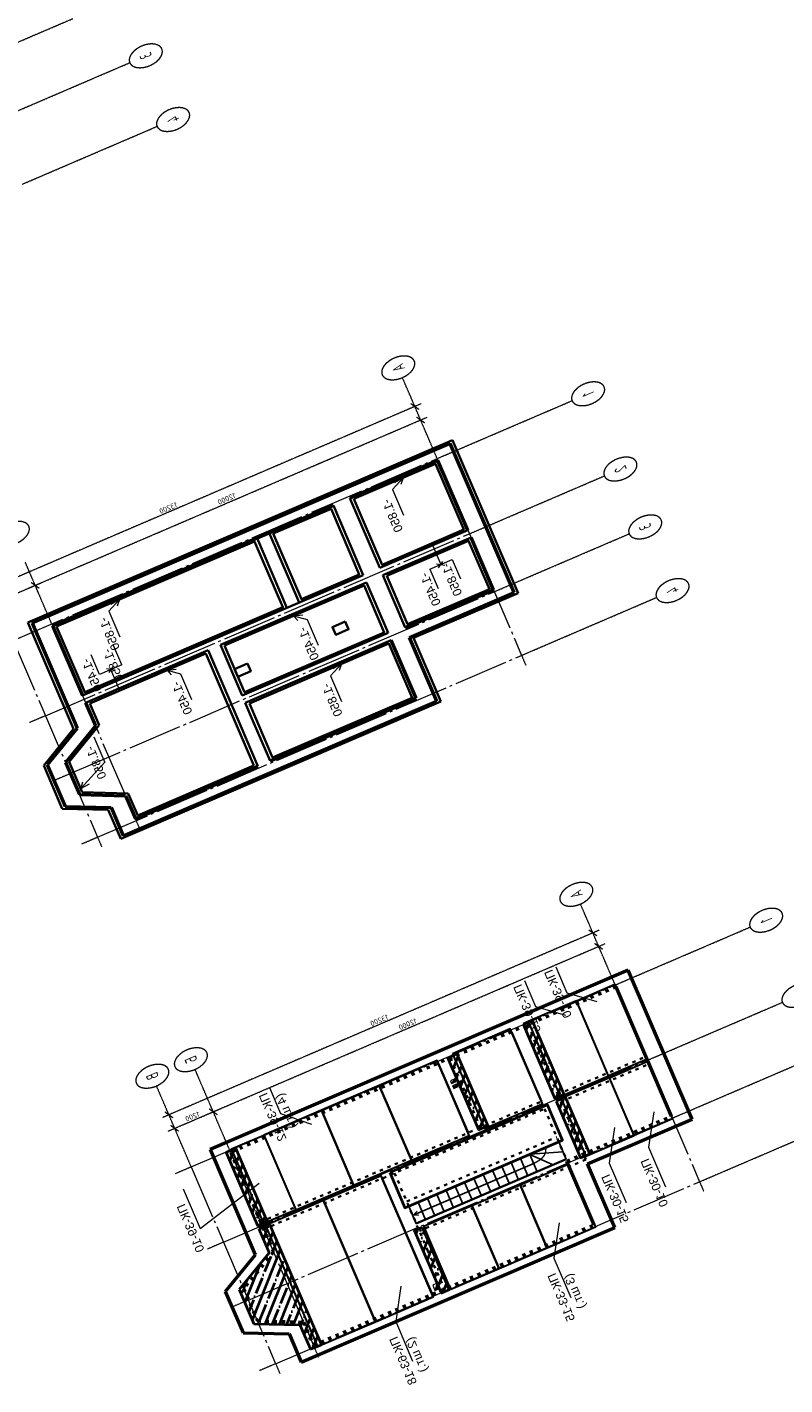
# Model space of a CAD drawing. Header units: millimetres. Extents: x -2096172177 to 2055029645, y -728784453 to 1899906214.
# Tile 11 of 109: x -218588645 to -207629923, y -700876420 to -681242893. Entities that reach past the tile are written whole.
import ezdxf
from ezdxf import colors
from ezdxf.entities.mleader import LeaderData, LeaderLine
from ezdxf.enums import TextEntityAlignment as Align
from ezdxf.math import Vec2, Vec3

# ---------------------------------------------------------------- set-up
doc = ezdxf.new("R2010")
doc.units = ezdxf.units.MM
doc.linetypes.add('ACAD_ISO03W100', pattern=[30, 12, -18])
doc.linetypes.add('DASHDOT_axis', pattern=[24, 20, -1.5, 1, -1.5])
for name, color, linetype, lineweight in [('Вентканалы', 214, 'Continuous', 18), ('Внутренние стены', 3, 'Continuous', 35), ('Лестница', 7, 'Continuous', 25), ('линии', 3, 'Continuous', 20), ('Монолитные участки', 6, 'Continuous', 40), ('Наружные стены', 1, 'Continuous', 50), ('Плиты', 5, 'Continuous', 30), ('Размеры плит', 202, 'Continuous', 18), ('Размеры фундамент', 3, 'Continuous', 18), ('Фундамент', 5, 'Continuous', 35)]:
    doc.layers.add(name, color=color, linetype=linetype, lineweight=lineweight)
doc.styles.add('GOST-2.304_Type-B', font='GOST Common.ttf')
doc.styles.get("Standard").update_dxf_attribs({"font": 'arial.ttf'})
doc.styles.add('стиль для стен', font='arial.ttf')

# ---------------------------------------------------------------- blocks, each defined once
blk = doc.blocks.new('_ArchTick')
at = {"color": 0, "linetype": 'ByBlock', "const_width": 0.15}
blk.add_lwpolyline([(-0.5, -0.5), (0.5, 0.5)], dxfattribs=at)
blk = doc.blocks.new('л')
at = {"layer": 'Лестница'}
blk.add_line((0, 0), (900, 0), dxfattribs=at)
blk = doc.blocks.new('а')
at = {"layer": 'Лестница'}
blk.add_blockref('л', (-900, 0), dxfattribs=at)
blk = doc.blocks.new('Фасад (на основе 1 эт)')
at = {"layer": 'Вентканалы'}
h = blk.add_hatch(color=256, dxfattribs=at)
h.dxf.hatch_style = 1
h.paths.add_polyline_path([(1841299.91, 936149.504), (1841569.91, 936149.504), (1841569.91, 936289.504)])
h = blk.add_hatch(color=256, dxfattribs=at)
h.dxf.hatch_style = 1
h.paths.add_polyline_path([(1832689.913, 933379.68), (1832829.913, 933379.68), (1832829.913, 933519.68)])
h = blk.add_hatch(color=256, dxfattribs=at)
h.dxf.hatch_style = 1
h.paths.add_polyline_path([(1833089.913, 933519.68), (1832949.913, 933519.68), (1833019.913, 933449.68)])
h.paths.add_polyline_path([(1833089.913, 933379.68), (1833019.913, 933449.68), (1832949.913, 933379.68)])
h = blk.add_hatch(color=256, dxfattribs=at)
h.dxf.hatch_style = 1
h.paths.add_polyline_path([(1835559.91, 931629.679), (1835419.91, 931359.679), (1835559.91, 931359.679)])
at = {"layer": 'Монолитные участки'}
h = blk.add_hatch(dxfattribs=at)
h.set_pattern_fill('ANSI35', color=256, scale=100)
h.set_pattern_definition([(45, (1804219.9, 919686.6), (-449.013, 449.013), []), (45, (1804668.9, 919686.6), (-449.013, 449.013), [793.75, -158.75, 0, -158.75])])
h.paths.add_polyline_path([(1835392.562, 940224.679), (1831607.506, 940224.679), (1831607.506, 939919.839), (1835392.562, 939919.839)])
h.paths.add_polyline_path([(1841813.957, 940224.641), (1840548.678, 940226.989), (1839634.948, 941423.988), (1837857.083, 941424.679), (1836813.401, 940224.679), (1835578.928, 940224.679), (1835578.928, 939888.695), (1841813.957, 939888.695)])
h.paths.add_polyline_path([(1837399.91, 936149.504), (1835559.91, 936149.504), (1835559.91, 931239.679), (1837399.91, 931239.679), (1837399.91, 931763.211, -0.23437072), (1837387.334, 931788.565, -0.23437072), (1837399.91, 931813.919)])
h.paths.add_polyline_path([(1841809.91, 936149.504), (1841569.91, 936149.504), (1841569.91, 936149.504), (1841299.91, 936149.504), (1838559.91, 936149.504), (1838559.91, 935909.504), (1841809.91, 935909.504)])
h.paths.add_polyline_path([(1835365.686, 933327.547), (1831626.345, 933327.547), (1831626.345, 933040.699), (1835365.686, 933040.699)])
h.paths.add_polyline_path([(1835420.074, 930970.466), (1831570.551, 930970.462), (1831569.91, 930684.764), (1835420.074, 930684.679)])
h.paths.add_polyline_path([(1838508.31, 930966.898), (1835562.787, 930966.894), (1835562.146, 930681.196), (1838508.31, 930681.111)])
at = {"linetype": 'DASHDOT_axis'}
for p, q in [((1828889.91, 927904.679), (1828889.91, 941504.679)), ((1831589.91, 941304.679), (1831589.91, 941804.679)), ((1835489.91, 941304.679), (1835489.91, 941804.679)), ((1838489.91, 941304.679), (1838489.91, 941804.679)), ((1841789.91, 941304.679), (1841789.91, 941804.679)), ((1828389.91, 941304.679), (1827389.91, 941304.679)), ((1831589.91, 941304.679), (1828389.91, 941304.679)), ((1828952.41, 941304.679), (1829014.91, 941304.679)), ((1829652.41, 941304.679), (1829714.91, 941304.679)), ((1841789.91, 941304.679), (1842289.91, 941304.679)), ((1809102.26, 940049.145), (1809102.26, 940549.145)), ((1812102.26, 940049.145), (1812102.26, 940549.145)), ((1815402.26, 940049.145), (1815402.26, 940549.145)), ((1802502.26, 926649.145), (1802502.26, 940249.145)), ((1803202.26, 940249.145), (1803202.26, 938649.145)), ((1815402.26, 940049.145), (1815902.26, 940049.145)), ((1828389.91, 940104.679), (1827389.91, 940104.679)), ((1831589.91, 940104.679), (1828389.91, 940104.679)), ((1829527.41, 940104.679), (1829464.91, 940104.679)), ((1829527.41, 940104.679), (1829464.91, 940104.679)), ((1841789.91, 940104.679), (1842289.91, 940104.679)), ((1805202.26, 938849.145), (1802002.26, 938849.145)), ((1803139.76, 938849.145), (1803077.26, 938849.145)), ((1803139.76, 938849.145), (1803077.26, 938849.145)), ((1803202.26, 939049.145), (1803202.26, 929649.145)), ((1815402.26, 938849.145), (1815902.26, 938849.145)), ((1779100.484, 934667.654), (1779100.484, 931467.654)), ((1782100.484, 934667.654), (1782100.484, 931467.654)), ((1785400.484, 934667.654), (1785400.484, 931467.654)), ((1782100.484, 931467.654), (1782100.484, 930467.654)), ((1785400.484, 931467.654), (1785400.484, 930467.654)), ((1829589.91, 931304.679), (1829589.91, 927904.679)), ((1803202.26, 930049.145), (1803202.26, 926649.145)), ((1828389.91, 928104.679), (1827389.91, 928104.679)), ((1831589.91, 928104.679), (1828389.91, 928104.679)), ((1828827.41, 928104.679), (1828764.91, 928104.679)), ((1829527.41, 928104.679), (1829464.91, 928104.679)), ((1831589.91, 928104.679), (1831589.91, 924904.679)), ((1835489.91, 928104.679), (1835489.91, 924904.679)), ((1838489.91, 928104.679), (1838489.91, 924904.679)), ((1841789.91, 928104.679), (1841789.91, 924904.679)), ((1841789.91, 928104.679), (1842289.91, 928104.679)), ((1802002.26, 926849.145), (1801002.26, 926849.145)), ((1805202.26, 926849.145), (1802002.26, 926849.145)), ((1802439.76, 926849.145), (1802377.26, 926849.145)), ((1803139.76, 926849.145), (1803077.26, 926849.145)), ((1805202.26, 926849.145), (1805202.26, 923649.145)), ((1809102.26, 926849.145), (1809102.26, 923649.145)), ((1812102.26, 926849.145), (1812102.26, 923649.145)), ((1815402.26, 926849.145), (1815402.26, 923649.145)), ((1815402.26, 926849.145), (1815902.26, 926849.145)), ((1831589.91, 924904.679), (1831589.91, 923904.679)), ((1835489.91, 924904.679), (1835489.91, 923904.679)), ((1838489.91, 924904.679), (1838489.91, 923904.679)), ((1805202.26, 923649.145), (1805202.26, 922649.145)), ((1809102.26, 923649.145), (1809102.26, 922649.145)), ((1812102.26, 923649.145), (1812102.26, 922649.145)), ((1815402.26, 923649.145), (1815402.26, 922649.145))]:
    blk.add_line(p, q, dxfattribs=at)
at = {"linetype": 'DASHDOT_axis', "lineweight": 15, "ltscale": 100}
for p, q in [((1831589.91, 941304.679), (1841789.91, 941304.679)), ((1805202.26, 940049.145), (1815402.26, 940049.145)), ((1831589.91, 940104.679), (1841789.91, 940104.679)), ((1805202.26, 938849.145), (1815402.26, 938849.145)), ((1831589.91, 928104.679), (1841789.91, 928104.679)), ((1805202.26, 926849.145), (1815402.26, 926849.145))]:
    blk.add_line(p, q, dxfattribs=at)
at = {"linetype": 'DASHDOT_axis', "lineweight": 20, "ltscale": 100}
for p, q in [((1831589.91, 941304.679), (1831589.91, 928104.679)), ((1835489.91, 941304.679), (1835489.91, 928104.679)), ((1838489.91, 941304.679), (1838489.91, 928104.679)), ((1841789.91, 941304.679), (1841789.91, 928104.679)), ((1805202.26, 940049.145), (1805202.26, 926849.145)), ((1809102.26, 940049.145), (1809102.26, 926849.145)), ((1812102.26, 940049.145), (1812102.26, 926849.145)), ((1815402.26, 940049.145), (1815402.26, 926849.145))]:
    blk.add_line(p, q, dxfattribs=at)
at = {"linetype": 'DASHDOT_axis'}
for centre in [(1826889.91, 941304.679), (1826889.91, 940104.679), (1800502.26, 938849.145), (1782100.484, 929967.654), (1785400.484, 929967.654), (1826889.91, 928104.679), (1800502.26, 926849.145), (1831589.91, 923404.679), (1835489.91, 923404.679), (1805202.26, 922149.145), (1809102.26, 922149.145), (1812102.26, 922149.145), (1815402.26, 922149.145)]:
    blk.add_circle(centre, 500, dxfattribs=at)
at = {"layer": 'Вентканалы'}
for p, q in [((1841299.91, 936149.504), (1841569.91, 936289.504)), ((1832689.913, 933379.68), (1832829.913, 933519.68)), ((1832949.913, 933379.68), (1833089.913, 933519.68)), ((1832949.913, 933519.68), (1833089.913, 933379.68)), ((1835559.91, 931629.679), (1835419.91, 931359.679))]:
    blk.add_line(p, q, dxfattribs=at)
for points in [[(1841299.91, 936289.504), (1841569.91, 936289.504), (1841569.91, 936149.504), (1841299.91, 936149.504)], [(1832689.913, 933519.68), (1832829.913, 933519.68), (1832829.913, 933379.68), (1832689.913, 933379.68)], [(1832949.913, 933519.68), (1833089.913, 933519.68), (1833089.913, 933379.68), (1832949.913, 933379.68)], [(1835419.91, 931359.679), (1835419.91, 931629.679), (1835559.91, 931629.679), (1835559.91, 931359.679)]]:
    blk.add_lwpolyline(points, close=True, dxfattribs=at)
at = {"layer": 'Вентканалы', "linetype": 'ACAD_ISO03W100'}
blk.add_lwpolyline([(1835419.91, 931889.679), (1835559.91, 931889.679), (1835559.91, 931749.679), (1835419.91, 931749.679)], close=True, dxfattribs=at)
at = {"layer": 'Внутренние стены', "linetype": 'ACAD_ISO03W100', "ltscale": 10}
for p, q in [((1835299.91, 940104.679), (1835299.91, 931359.679)), ((1835679.91, 940104.679), (1835679.91, 931359.679)), ((1835679.91, 936029.504), (1839675.243, 936029.504)), ((1837149.91, 936029.504), (1837149.91, 931359.68)), ((1838679.917, 930849.685), (1838679.77, 936027.872)), ((1839675.243, 936029.504), (1841689.91, 936029.504)), ((1831689.913, 933259.68), (1835300.452, 933259.68)), ((1835679.91, 931359.679), (1838299.91, 931359.679)), ((1831689.91, 930849.679), (1835299.91, 930849.679)), ((1835299.91, 930849.679), (1835299.91, 928104.679)), ((1835679.91, 930849.679), (1835679.91, 928104.679)), ((1835679.91, 930849.679), (1838489.91, 930849.679))]:
    blk.add_line(p, q, dxfattribs=at)
at = {"layer": 'Внутренние стены'}
for p, q in [((1835299.91, 940104.679), (1835679.91, 940104.679)), ((1808912.26, 938849.145), (1808912.26, 930104.145)), ((1809292.26, 938849.145), (1809292.26, 935029.942)), ((1835679.91, 936409.504), (1839675.243, 936409.504)), ((1839675.243, 936409.504), (1841689.91, 936409.504)), ((1838299.903, 931359.674), (1838299.77, 936027.862)), ((1809292.26, 935029.942), (1813222.06, 935029.942)), ((1813222.06, 935029.942), (1815302.26, 935029.942)), ((1809292.26, 934649.942), (1809292.26, 930104.145)), ((1809292.26, 934649.942), (1811912.26, 934649.942)), ((1811912.26, 930104.145), (1811912.26, 934649.145)), ((1812292.26, 934649.942), (1813222.06, 934649.942)), ((1812292.26, 930104.145), (1812292.26, 934649.145)), ((1813222.06, 934649.942), (1815302.26, 934649.942)), ((1831689.913, 933639.68), (1835300.452, 933639.68)), ((1805302.26, 932484.145), (1808912.26, 932484.145)), ((1805302.26, 932104.145), (1808912.26, 932104.145)), ((1831689.91, 931359.679), (1835299.91, 931359.679)), ((1838489.91, 930849.679), (1838679.91, 930849.679)), ((1805302.26, 930104.145), (1808912.26, 930104.145)), ((1809292.26, 930104.145), (1811912.26, 930104.145)), ((1805302.26, 929594.145), (1808912.26, 929594.145)), ((1808912.26, 929594.145), (1808912.26, 926849.145)), ((1809292.26, 929594.145), (1809292.26, 926849.145)), ((1809292.26, 929594.145), (1812002.26, 929594.145)), ((1835299.91, 928104.679), (1835679.91, 928104.679))]:
    blk.add_line(p, q, dxfattribs=at)
at = {"layer": 'Лестница'}
for p, q in [((1837399.91, 932259.679), (1837399.91, 936029.679)), ((1837399.91, 936029.679), (1838299.91, 936029.679)), ((1837399.91, 935739.679), (1838299.91, 935739.679)), ((1837869.182, 936008.565), (1837869.182, 932238.565)), ((1838299.91, 936029.679), (1838299.91, 931359.679)), ((1837399.91, 935449.679), (1838299.91, 935449.679)), ((1837399.91, 935159.679), (1838299.91, 935159.679)), ((1837399.91, 934869.679), (1838299.91, 934869.679)), ((1837399.91, 934579.679), (1838299.91, 934579.679)), ((1837399.91, 934289.679), (1838299.91, 934289.679)), ((1837399.91, 933999.679), (1838299.91, 933999.679)), ((1837399.91, 933709.679), (1838299.91, 933709.679)), ((1837399.91, 933419.679), (1838299.91, 933419.679)), ((1837399.91, 933129.679), (1838299.91, 933129.679)), ((1837399.91, 932839.679), (1838299.91, 932839.679)), ((1837399.91, 932549.679), (1838299.91, 932549.679)), ((1837399.91, 932549.679), (1838299.91, 932549.679)), ((1837399.91, 932549.679), (1838299.91, 932549.679)), ((1837399.91, 932549.679), (1838299.91, 932549.679)), ((1837399.91, 932549.679), (1838299.91, 932549.679)), ((1837399.91, 932259.679), (1837399.91, 931359.679)), ((1837399.91, 932259.679), (1838299.91, 932259.679)), ((1837399.91, 932259.679), (1838299.91, 931762.553)), ((1837400.45, 932252.014), (1837907.099, 931360.983)), ((1838299.91, 931359.679), (1837399.91, 931359.68))]:
    blk.add_line(p, q, dxfattribs=at)
at = {"layer": 'Лестница', "linetype": 'DASHDOT_axis', "lineweight": 15, "ltscale": 100}
for p, q in [((1837869.44, 936008.18), (1837765.907, 935858.441)), ((1837869.182, 936008.565), (1837970.476, 935859.53))]:
    blk.add_line(p, q, dxfattribs=at)
at = {"layer": 'Лестница'}
blk.add_circle((1837419.182, 931788.565), 31.847, dxfattribs=at)
at = {"layer": 'Лестница', "linetype": 'DASHDOT_axis', "lineweight": 15, "ltscale": 100}
blk.add_arc((1837419.182, 932238.565), 450, 270, 0, dxfattribs=at)
at = {"layer": 'Монолитные участки'}
for p, q in [((1836813.401, 940224.679), (1837857.083, 941424.679)), ((1837857.083, 941424.679), (1839634.948, 941423.988)), ((1839634.948, 941423.988), (1840548.678, 940226.989)), ((1835578.928, 940224.679), (1836813.401, 940224.679)), ((1835578.928, 939888.695), (1835578.928, 940224.679)), ((1840548.678, 940226.989), (1841813.957, 940224.641)), ((1841813.957, 940224.641), (1841813.957, 939891.313)), ((1841813.957, 939888.695), (1835578.928, 939888.695)), ((1837399.91, 936029.504), (1837399.91, 931359.68))]:
    blk.add_line(p, q, dxfattribs=at)
for points in [[(1831607.506, 940224.679), (1835392.562, 940224.679), (1835392.562, 939919.839), (1831607.506, 939919.839)], [(1835559.91, 936149.504), (1837399.91, 936149.504), (1837399.91, 931239.679), (1835559.91, 931239.679)], [(1838559.91, 935909.504), (1841809.91, 935909.504), (1841809.91, 936149.504), (1838559.91, 936149.504)], [(1831626.345, 933040.699), (1835365.686, 933040.699), (1835365.686, 933327.547), (1831626.345, 933327.547)], [(1831570.551, 930970.462), (1835420.074, 930970.466), (1835420.074, 930684.679), (1831569.91, 930684.764)], [(1835562.787, 930966.894), (1838508.31, 930966.898), (1838508.31, 930681.111), (1835562.146, 930681.196)]]:
    blk.add_lwpolyline(points, close=True, dxfattribs=at)
at = {"layer": 'Наружные стены'}
for p, q in [((1836634.057, 940613.575), (1837676.548, 941811.993)), ((1837676.548, 941811.993), (1839830.364, 941811.993)), ((1839830.364, 941811.993), (1840739.626, 940613.575)), ((1810246.407, 939358.041), (1811288.898, 940556.459)), ((1811288.898, 940556.459), (1813442.714, 940556.459)), ((1813442.714, 940556.459), (1814351.976, 939358.041)), ((1831179.91, 927594.679), (1831179.91, 940614.679)), ((1831184.121, 940613.575), (1836634.057, 940613.575)), ((1840739.626, 940613.575), (1842204.121, 940613.575)), ((1842199.91, 940614.679), (1842199.91, 930849.679)), ((1810479.48, 938848.041), (1811521.213, 940046.459)), ((1811521.213, 940046.459), (1813189.483, 940046.459)), ((1813189.483, 940046.459), (1814104.237, 938848.041)), ((1804792.26, 926339.145), (1804792.26, 939359.145)), ((1804796.471, 939358.041), (1810246.407, 939358.041)), ((1814351.976, 939358.041), (1815816.471, 939358.041)), ((1815812.26, 939359.145), (1815812.26, 929594.145)), ((1805302.26, 930104.145), (1805302.26, 938849.145)), ((1805306.471, 938848.041), (1808912.26, 938848.041)), ((1809292.26, 938848.041), (1810479.48, 938848.041)), ((1814104.237, 938848.041), (1815306.471, 938848.041)), ((1815302.26, 938849.145), (1815302.26, 935029.942)), ((1815302.26, 934649.942), (1815302.26, 930104.145)), ((1841689.91, 931359.679), (1838389.91, 931359.679)), ((1842199.91, 930849.679), (1838899.91, 930849.679)), ((1838899.91, 930849.679), (1838899.91, 927594.679)), ((1815302.26, 930104.145), (1812292.26, 930104.145)), ((1805302.26, 926849.145), (1805302.26, 929594.145)), ((1812002.26, 929594.145), (1812002.26, 926849.145)), ((1815812.26, 929594.145), (1812512.26, 929594.145)), ((1812512.26, 929594.145), (1812512.26, 926339.145)), ((1838389.91, 928104.679), (1831689.91, 928104.679)), ((1838899.91, 927594.679), (1831179.91, 927594.679)), ((1808912.26, 926849.145), (1805302.26, 926849.145)), ((1812002.26, 926849.145), (1809292.26, 926849.145)), ((1812512.26, 926339.145), (1804792.26, 926339.145))]:
    blk.add_line(p, q, dxfattribs=at)
at = {"layer": 'Наружные стены', "linetype": 'ACAD_ISO03W100', "ltscale": 10}
for p, q in [((1836867.13, 940103.575), (1837908.863, 941301.993)), ((1837908.863, 941301.993), (1839577.133, 941301.993)), ((1839577.133, 941301.993), (1840491.887, 940103.575)), ((1831689.91, 928104.679), (1831689.91, 940104.679)), ((1831694.121, 940103.575), (1836867.13, 940103.575)), ((1840491.887, 940103.575), (1841694.121, 940103.575)), ((1841689.91, 940104.679), (1841689.91, 931359.679)), ((1838389.91, 931359.679), (1838389.91, 928104.679))]:
    blk.add_line(p, q, dxfattribs=at)
at = {"layer": 'Плиты'}
for points in [[(1831554.913, 939039.68), (1835434.913, 939039.68), (1835434.913, 940039.68), (1831554.913, 940039.68)], [(1835544.91, 940009.504), (1841824.91, 940009.504), (1841824.91, 938209.504), (1835544.91, 938209.504)], [(1831554.913, 939039.68), (1835434.913, 939039.68), (1835434.913, 937239.68), (1831554.913, 937239.68)], [(1835544.91, 938209.504), (1841824.91, 938209.504), (1841824.91, 936409.504), (1835544.91, 936409.504)], [(1831554.913, 937239.68), (1835434.913, 937239.68), (1835434.913, 935439.68), (1831554.913, 935439.68)], [(1838544.91, 934359.679), (1841824.91, 934359.679), (1841824.91, 935859.679), (1838544.91, 935859.679)], [(1831554.913, 935439.68), (1835434.913, 935439.68), (1835434.913, 933639.68), (1831554.913, 933639.68)], [(1838544.91, 932859.679), (1841824.91, 932859.679), (1841824.91, 934359.679), (1838544.91, 934359.679)], [(1831539.91, 933159.679), (1835419.91, 933159.679), (1835419.91, 931359.679), (1831539.91, 931359.679)], [(1838544.91, 931359.679), (1841824.91, 931359.679), (1841824.91, 932859.679), (1838544.91, 932859.679)], [(1831554.91, 930804.679), (1835434.91, 930804.679), (1835434.91, 929304.679), (1831554.91, 929304.679)], [(1835544.91, 930804.679), (1838524.91, 930804.679), (1838524.91, 929304.679), (1835544.91, 929304.679)], [(1831554.91, 928104.679), (1835434.91, 928104.679), (1835434.91, 929304.679), (1831554.91, 929304.679)], [(1838524.91, 929304.679), (1835544.91, 929304.679), (1835544.91, 928104.679), (1838524.91, 928104.679)]]:
    blk.add_lwpolyline(points, close=True, dxfattribs=at)
at = {"layer": 'Размеры плит', "color": 40}
for p, q in [((1832401.063, 941765.566), (1834446.758, 941765.566)), ((1834446.758, 941765.566), (1833582.488, 939704.124)), ((1829589.91, 938353.6), (1830935.604, 938353.6)), ((1830935.604, 938353.6), (1831973.213, 937661.802)), ((1840745.937, 937137.514), (1842199.91, 937673.437)), ((1842199.91, 937673.437), (1844245.604, 937673.437)), ((1840940.913, 932261.997), (1842394.886, 932797.921)), ((1842394.886, 932797.921), (1844440.581, 932797.921)), ((1829684.317, 930439.78), (1831030.011, 930439.78)), ((1831030.011, 930439.78), (1831973.213, 929747.982)), ((1837820.012, 929732.179), (1839273.985, 930268.103)), ((1839273.985, 930268.103), (1841319.679, 930268.103)), ((1829684.317, 929462.843), (1831030.011, 929462.843)), ((1831030.011, 929462.843), (1831973.213, 928771.046)), ((1837864.91, 928521.872), (1839318.883, 929057.795)), ((1839318.883, 929057.795), (1841364.578, 929057.795))]:
    blk.add_line(p, q, dxfattribs=at)
at = {"layer": 'Размеры фундамент'}
for p, q in [((1812958.106, 939940.684), (1812253.538, 939012.42)), ((1812958.106, 939940.684), (1812703.59, 939809.876)), ((1812958.106, 939940.684), (1812902.757, 939658.389)), ((1810940.213, 939013.254), (1812269.582, 939013.254)), ((1808305.194, 938165.331), (1807298.052, 938165.331)), ((1808305.194, 937468.095), (1808305.194, 938165.331)), ((1808412.903, 937709.582), (1808197.172, 937911.194)), ((1808198.154, 937709.53), (1808395.208, 937895.451)), ((1809394.802, 937810.76), (1808305.194, 937810.76)), ((1808305.194, 937468.095), (1807298.052, 937468.095)), ((1805402.26, 936794.877), (1805717.194, 937208.812)), ((1805402.26, 936794.877), (1805457.609, 937077.171)), ((1805402.26, 936794.877), (1805656.776, 936925.684)), ((1805717.194, 937208.812), (1807046.563, 937208.812)), ((1809393.358, 936340.234), (1809807.293, 936025.3)), ((1809393.358, 936340.234), (1809675.652, 936284.885)), ((1809393.358, 936340.234), (1809524.165, 936085.718)), ((1809807.293, 936025.3), (1811136.662, 936025.3)), ((1809392.26, 932398.198), (1809806.195, 932083.263)), ((1809392.26, 932398.198), (1809674.554, 932342.849)), ((1809392.26, 932398.198), (1809523.067, 932143.682)), ((1809806.195, 932083.263), (1811135.564, 932083.263)), ((1812392.26, 931684.969), (1812707.194, 932098.904)), ((1812392.26, 931684.969), (1812447.609, 931967.263)), ((1812392.26, 931684.969), (1812646.776, 931815.776)), ((1812707.194, 932098.904), (1814036.563, 932098.904)), ((1805402.26, 927963.521), (1805717.194, 928377.457)), ((1805717.194, 928377.457), (1807046.563, 928377.457)), ((1809900.652, 928291.81), (1809900.652, 927594.574)), ((1809900.652, 928291.81), (1810907.794, 928291.81)), ((1805402.26, 927963.521), (1805457.609, 928245.816)), ((1805402.26, 927963.521), (1805656.776, 928094.329)), ((1808811.044, 927949.145), (1809900.652, 927949.145)), ((1809792.943, 928050.322), (1810008.674, 927848.71)), ((1810007.692, 928050.374), (1809810.638, 927864.453)), ((1809900.652, 927594.574), (1810907.794, 927594.574))]:
    blk.add_line(p, q, dxfattribs=at)
at = {"layer": 'Фундамент'}
for p, q in [((1810201.676, 939455.625), (1811246.032, 940656.217)), ((1811246.032, 940656.217), (1813491.459, 940656.217)), ((1813491.459, 940656.217), (1814400.537, 939458.041)), ((1810524.412, 938748.041), (1811568.522, 939946.459)), ((1811568.522, 939946.459), (1813136.726, 939946.459)), ((1813136.726, 939946.459), (1814057.911, 938748.041)), ((1804692.26, 939456.663), (1810201.676, 939455.625)), ((1804692.26, 939456.663), (1804692.26, 926239.145)), ((1814400.537, 939458.041), (1815912.26, 939458.041)), ((1815912.26, 939458.041), (1815912.26, 929494.145)), ((1809392.37, 935129.942), (1809396.361, 938748.041)), ((1809396.361, 938748.041), (1810524.412, 938748.041)), ((1810524.412, 938748.041), (1810524.412, 938748.041)), ((1810524.412, 938748.041), (1810524.412, 938748.041)), ((1814057.911, 938748.041), (1815196.471, 938748.041)), ((1815196.471, 938748.041), (1815196.471, 935129.942)), ((1815196.471, 935129.942), (1809392.37, 935129.942)), ((1815306.471, 935129.942), (1815302.26, 935129.942)), ((1815912.26, 929494.145), (1812612.26, 929494.145)), ((1812612.26, 929494.145), (1812612.26, 926239.145)), ((1812612.26, 926239.145), (1804692.26, 926239.145))]:
    blk.add_line(p, q, dxfattribs=at)
for points in [[(1805402.26, 938749.145), (1808812.26, 938749.145), (1808812.26, 932584.145), (1805402.26, 932584.145)], [(1809392.26, 934549.942), (1811812.26, 934549.942), (1811812.26, 930204.145), (1809392.26, 930204.145)], [(1810612.26, 934149.145), (1811012.26, 934149.145), (1811012.26, 934549.145), (1810612.26, 934549.145)], [(1812392.26, 934549.145), (1815202.26, 934549.145), (1815202.26, 930204.145), (1812392.26, 930204.145)], [(1805402.26, 932004.145), (1808812.26, 932004.145), (1808812.26, 930204.145), (1805402.26, 930204.145)], [(1810612.475, 931104.145), (1811012.475, 931104.145), (1811012.475, 931504.145), (1810612.475, 931504.145)], [(1805402.26, 929494.145), (1808812.26, 929494.145), (1808812.26, 926949.145), (1805402.26, 926949.145)], [(1809392.26, 929494.145), (1811902.26, 929494.145), (1811902.26, 926949.145), (1809392.26, 926949.145)]]:
    blk.add_lwpolyline(points, close=True, dxfattribs=at)
at = {"linetype": 'DASHDOT_axis', "xscale": 250, "yscale": 250, "zscale": 250}
for p, rotation in [((1828889.91, 941304.679), 90), ((1829589.91, 940104.679), 270), ((1803202.26, 938849.145), 270), ((1803202.26, 938849.145), 90), ((1828889.91, 928104.679), 270), ((1829589.91, 928104.679), 270), ((1802502.26, 926849.145), 270), ((1803202.26, 926849.145), 270)]:
    blk.add_blockref('_ArchTick', p, dxfattribs=dict(at, rotation=rotation))
at = {"layer": 'Лестница', "rotation": 90}
for p in [(1837399.91, 935739.679), (1837399.91, 935449.679), (1837399.91, 935159.679), (1837399.91, 934869.679), (1837399.91, 934579.679), (1837399.91, 934289.679), (1837399.91, 933999.679), (1837399.91, 933709.679), (1837399.91, 933419.679), (1837399.91, 933129.679), (1837399.91, 932839.679), (1837399.91, 932549.679)]:
    blk.add_blockref('а', p, dxfattribs=at)
at = {"linetype": 'DASHDOT_axis', "style": 'GOST-2.304_Type-B'}
for s, p in [('В', (1826889.91, 941304.679)), ('Б', (1826889.91, 940104.679)), ('3', (1782100.484, 929967.654)), ('4', (1785400.484, 929967.654)), ('А', (1826889.91, 928104.679)), ('А', (1800502.26, 926849.145)), ('1', (1831589.91, 923404.679)), ('1', (1805202.26, 922149.145)), ('2', (1809102.26, 922149.145)), ('3', (1812102.26, 922149.145)), ('4', (1815402.26, 922149.145))]:
    blk.add_text(s, height=350, dxfattribs=at).set_placement(p, align=Align.MIDDLE_CENTER)
at = {"layer": 'Размеры плит', "color": 6, "char_height": 250, "width": 2094.33166, "attachment_point": 1, "style": 'стиль для стен'}
for s, insert in [('ПК-39-10\\P\\P      ', (1833039.244, 942138.605)), ('ПК-39-12   (4 шт.)\\P\\P      ', (1829719.499, 938726.639)), ('ПК-63-18   (2 шт.)\\P\\P      ', (1842838.09, 938046.476)), ('ПК-33-15   (3 шт.)\\P\\P      ', (1843033.067, 933170.96)), ('ПК-39-15\\P\\P      ', (1829748.806, 930812.819)), ('ПК-30-15\\P\\P\\P      ', (1839720.006, 930641.142)), ('ПК-39-10\\P\\P      ', (1829685.435, 929835.883)), ('ПК-30-10\\P\\P\\P      ', (1839764.904, 929430.835))]:
    blk.add_mtext(s, dxfattribs=dict(at, insert=insert))
at = {"layer": 'Размеры фундамент', "char_height": 250, "attachment_point": 1, "style": 'стиль для стен'}
for s, insert, width in [('-1.850', (1811279.874, 939376.89), 240.39411), ('-1.450', (1807370.954, 938499.787), 7.73926), ('-1.850', (1807341.052, 937826.761), 7.73926), ('-1.850', (1805891.909, 937572.448), 240.39411), ('-1.450', (1810066.497, 936388.936), 240.39411), ('-1.450', (1810065.399, 932446.899), 240.39411), ('-1.850', (1812971.508, 932462.54), 240.39411), ('-1.850', (1806039.827, 928797.626), 240.39411), ('-1.450', (1809974.054, 928631.615), 7.73926), ('-1.850', (1809944.152, 927958.589), 7.73926)]:
    blk.add_mtext(s, dxfattribs=dict(at, insert=insert, width=width))
at = {"layer": 'Наружные стены', "linetype": 'ACAD_ISO03W100', "ltscale": 10}
ml = blk.add_multileader_mtext('Standard', dxfattribs=at)
ml.set_content('', color=256)
ml.set_leader_properties()
ml.build(insert=Vec2(0, 0))
ctx = ml.context
ctx.base_point, ctx.plane_origin = Vec3(1836875.13, 940103.575), Vec3(1835684.121, 940103.575)
notes = []
notes.append((ctx, [(0, (1, 1, 0), (1836867.13, 940103.575), (1, 0), 8, [(0, [(1835684.121, 940103.575)], 0, [])])]))
ctx.mtext.insert, ctx.mtext.flow_direction = Vec3(1836877.13, 940105.575), 5
at = {"layer": 'Наружные стены'}
ml = blk.add_multileader_mtext('Standard', dxfattribs=at)
ml.set_content('', color=256)
ml.set_leader_properties()
ml.build(insert=Vec2(0, 0))
ctx = ml.context
ctx.base_point, ctx.plane_origin = Vec3(1810487.48, 938848.041), Vec3(1809296.471, 938848.041)
notes.append((ctx, [(0, (1, 1, 0), (1810479.48, 938848.041), (1, 0), 8, [(0, [(1809296.471, 938848.041)], 0, [])])]))
ctx.mtext.insert, ctx.mtext.flow_direction = Vec3(1810489.48, 938850.041), 5
for ctx, leaders in notes:
    for number, flags, end, landing, length, lines in leaders:
        leader = LeaderData()
        leader.index, (leader.has_last_leader_line, leader.has_dogleg_vector, leader.attachment_direction) = number, flags
        leader.last_leader_point, leader.dogleg_vector, leader.dogleg_length = Vec3(end), Vec3(landing), length
        for number, points, colour, breaks in lines:
            line = LeaderLine()
            line.index, line.vertices, line.color, line.breaks = number, Vec3.list(points), colors.encode_raw_color(colour), breaks
            leader.lines.append(line)
        ctx.leaders.append(leader)
at = {"linetype": 'DASHDOT_axis', "char_height": 250, "attachment_point": 5, "rotation": 90, "style": 'GOST-2.304_Type-B', "bg_fill": 3, "box_fill_scale": 1.1, "bg_fill_color": 256, "bg_fill_true_color": 13158600, "bg_fill_transparency": 0}
for s, insert in [('1200', (1829402.41, 940704.679)), ('13200', (1802314.76, 934474.497)), ('13200', (1828702.41, 934704.679)), ('12000', (1803007.302, 932838.294))]:
    blk.add_mtext(s, dxfattribs=dict(at, insert=insert))
at = {"linetype": 'DASHDOT_axis'}
for p, q in [((1829589.91, 941504.679), (1829589.91, 939904.679)), ((1829589.91, 940304.679), (1829589.91, 930904.679))]:
    blk.add_line(p, q, dxfattribs=at)
at = {"linetype": 'DASHDOT_axis', "xscale": 250, "yscale": 250, "zscale": 250, "rotation": 90}
for p in [(1829589.91, 941304.679), (1829589.91, 940104.679)]:
    blk.add_blockref('_ArchTick', p, dxfattribs=at)
at = {"linetype": 'DASHDOT_axis', "insert": (1829402.41, 934002.458), "char_height": 250, "attachment_point": 5, "rotation": 90, "style": 'GOST-2.304_Type-B', "bg_fill": 3, "box_fill_scale": 1.1, "bg_fill_color": 256, "bg_fill_true_color": 13158600, "bg_fill_transparency": 0}
blk.add_mtext('12000', dxfattribs=at)

msp = doc.modelspace()

# ---------------------------------------------------------------- block references
at = {"layer": 'линии', "xscale": -303.5998588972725, "yscale": 505.4961991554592, "zscale": 303.5998588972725, "rotation": 113.219251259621}
msp.add_blockref('Фасад (на основе 1 эт)', (1838877.1, 900175.745), dxfattribs=at)

doc.saveas('drawing.dxf')
